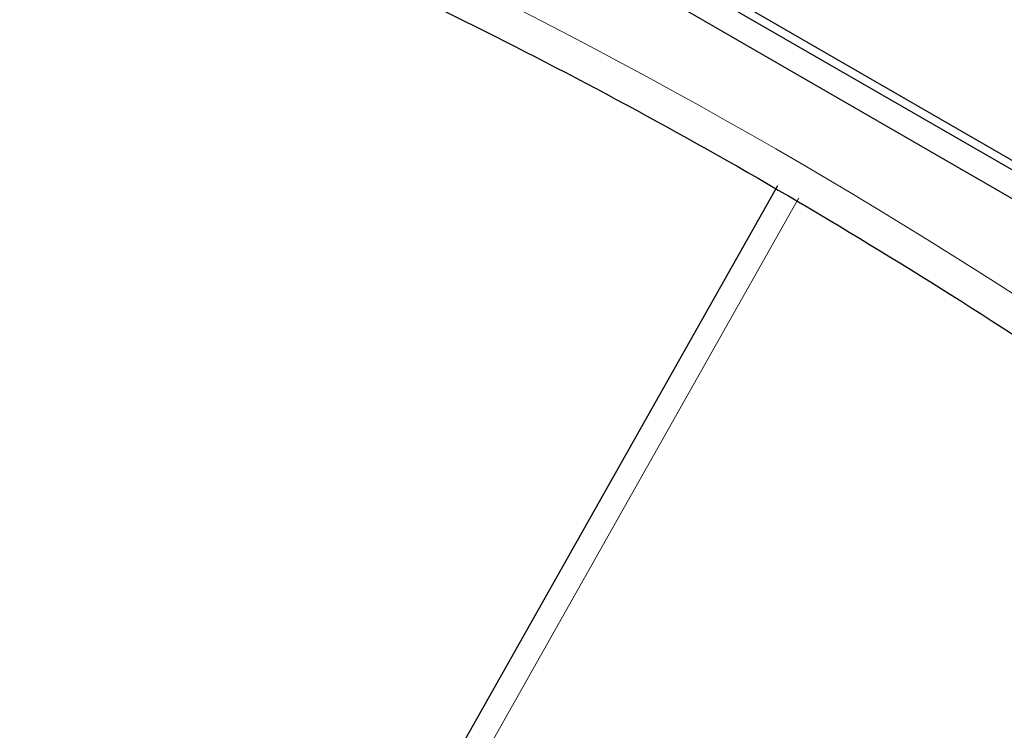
# Paper-space layout 'Blatt2' of a CAD drawing. Header units: millimetres. Extents: x 5 to 418, y 2 to 292.
# Tile 14 of 93: x 139.91 to 141.6, y 146.08 to 147.3. Entities that reach past the tile are written whole.
import ezdxf

# ---------------------------------------------------------------- set-up
doc = ezdxf.new("R2010")
doc.units = ezdxf.units.MM

psp = doc.layouts.new('Blatt2')

# ---------------------------------------------------------------- linework, layer by layer
at = {"color": 7, "linetype": 'Continuous', "lineweight": 25}
for p, q in [((137.5925, 149.3207), (144.6636, 145.2386)), ((139.4169, 148.3328), (144.6777, 145.2958)), ((139.4027, 148.3247), (144.6636, 145.2876)), ((141.2135, 147.0189), (140.5589, 145.8583))]:
    psp.add_line(p, q, dxfattribs=at)
at = {"color": 7, "linetype": 'Continuous', "lineweight": 18}
psp.add_line((141.2506, 146.9987), (140.596, 145.8381), dxfattribs=at)
psp.add_arc((136.4275, 138.7971), 9.567, 50.30384, 69.70154, dxfattribs=at)
at = {"color": 7, "linetype": 'Continuous', "lineweight": 25}
psp.add_open_spline([(139.8218, 147.6628), (139.9169, 147.6281), (140.1935, 147.5274), (140.6584, 147.3188), (141.2149, 147.0206), (141.7724, 146.6699), (142.2191, 146.3499), (142.4782, 146.1444), (142.5541, 146.0842)], degree=3, knots=[0, 0, 0, 0, 0.106109, 0.308603, 0.511101, 0.713584, 0.916095, 1, 1, 1, 1], dxfattribs=at)

doc.saveas('drawing.dxf')
